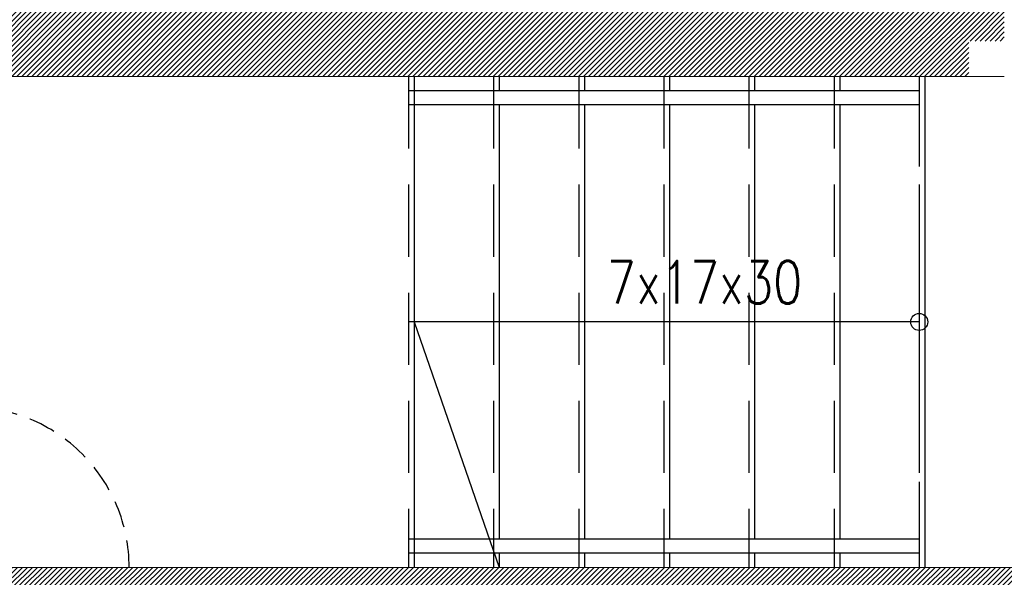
# Model space of a CAD drawing. Header units: inches. Extents: x 27484 to 71626, y -45113 to 39.
# Tile 110 of 256: x 34850 to 35197, y -32543 to -32346. Entities that reach past the tile are written whole.
import ezdxf

# ---------------------------------------------------------------- set-up
doc = ezdxf.new("R2010")
doc.units = ezdxf.units.IN
doc.header["$LTSCALE"] = 50
doc.header["$MEASUREMENT"] = 0
doc.linetypes.add('DASHED2', pattern=[9.525, 6.35, -3.175])
for name, color, linetype, lineweight in [('0-OPISY', 165, 'Continuous', 18), ('A-PRZERYW', 7, 'DASHED2', 18), ('A-SCIANY', 5, 'Continuous', 18), ('A-WID', 1, 'Continuous', 9), ('A-ść. istn.', 8, 'Continuous', 0)]:
    doc.layers.add(name, color=color, linetype=linetype, lineweight=lineweight)
doc.styles.add('TOM', font='simplex.shx', dxfattribs={"width": 0.8, "height": 50})
pattern_1 = [(45, (31560.1443, -34930.5661), (-0.88388348, 0.88388348), [])]

msp = doc.modelspace()

# ---------------------------------------------------------------- hatches: boundary and pattern name
at = {"layer": 'A-ść. istn.', "ltscale": 0.1}
h = msp.add_hatch(dxfattribs=at)
h.set_pattern_fill('ANSI31', color=256, scale=10)
h.set_pattern_definition(pattern_1)
h.paths.add_polyline_path([(35184.98246, -31962.06607), (35172.48246, -31962.06607), (35172.48246, -32106.06607), (34951.48246, -32106.06607), (34951.48246, -32118.06607), (35172.48246, -32118.06607), (35172.48246, -32145.06607), (35184.98246, -32145.06607)])
h.paths.add_polyline_path([(35197.48246, -31962.06607), (35184.98246, -31962.06607), (35184.98246, -32145.06607), (35197.48246, -32145.06607)])
h.paths.add_polyline_path([(35197.48246, -32170.06607), (35184.98246, -32170.06607), (35184.98246, -32353.56607), (35197.48246, -32353.56607)])
h.paths.add_polyline_path([(35184.98246, -32170.06607), (35172.48246, -32170.06607), (35172.48246, -32341.06607), (34797.48246, -32341.06607), (34797.48246, -32305.06607), (34785.48246, -32305.06607), (34785.48246, -32353.56607), (35184.98246, -32353.56607)])
h.paths.add_polyline_path([(35184.98246, -32353.56607), (34785.48246, -32353.56607), (34785.48246, -32366.06607), (35184.98246, -32366.06607)])
h = msp.add_hatch(dxfattribs=at)
h.set_pattern_fill('ANSI31', color=256, scale=10)
h.set_pattern_definition(pattern_1)
h.paths.add_polyline_path([(34837.48246, -32539.06607), (34837.48246, -32546.06607), (34872.48246, -32546.06607), (35411.15884, -32546.06607), (35411.15884, -32539.06607)])
h.paths.add_polyline_path([(35411.15884, -32539.06607), (35411.15884, -32546.06607), (35509.98246, -32546.06607), (35509.98246, -32539.06607)])
h.paths.add_polyline_path([(35509.98246, -32546.06607), (35517.48246, -32546.06607), (35517.48246, -32539.06607), (35509.98246, -32539.06607)])
h.paths.add_polyline_path([(35802.48246, -32546.06607), (35802.48246, -32539.06607), (35677.48246, -32539.06607), (35677.48246, -32546.06607), (35712.48246, -32546.06607)])

# ---------------------------------------------------------------- linework, layer by layer
at = {"layer": 'A-PRZERYW', "color": 2, "lineweight": -3, "ltscale": 0.1}
msp.add_line((35167.48246, -32366.06607), (35167.48246, -32539.06607), dxfattribs=at)
at = {"layer": 'A-PRZERYW', "lineweight": -3, "ltscale": 0.03}
msp.add_arc((34832.48246, -32539.06607), 56.56808, 359.9999999, 90, dxfattribs=at)
at = {"layer": 'A-SCIANY', "ltscale": 3}
msp.add_line((34837.48246, -32539.06607), (35517.48246, -32539.06607), dxfattribs=at)
msp.add_lwpolyline([(35197.48246, -32366.06607), (34785.48246, -32366.06607), (34785.48246, -32366.06607)], dxfattribs=at)
at = {"layer": 'A-WID', "linetype": 'DASHED2', "lineweight": -2, "ltscale": 0.08}
for p, q in [((34987.48246, -32366.06607), (34987.48246, -32539.06607)), ((35017.48246, -32366.06607), (35017.48246, -32539.06607)), ((35047.48246, -32366.06607), (35047.48246, -32539.06607)), ((35077.48246, -32366.06607), (35077.48246, -32539.06607)), ((35107.48246, -32366.06607), (35107.48246, -32539.06607)), ((35137.48246, -32366.06607), (35137.48246, -32539.06607)), ((35167.48246, -32366.06607), (35167.48246, -32539.06607))]:
    msp.add_line(p, q, dxfattribs=at)
at = {"layer": 'A-WID', "lineweight": -2}
for p, q in [((34989.48246, -32366.06607), (34989.48246, -32539.06607)), ((35019.48246, -32366.06607), (35019.48246, -32371.06607)), ((35049.48246, -32366.06607), (35049.48246, -32371.06607)), ((35079.48246, -32366.06607), (35079.48246, -32371.06607)), ((35109.48246, -32366.06607), (35109.48246, -32371.06607)), ((35139.48246, -32366.06607), (35139.48246, -32371.06607)), ((35169.48246, -32366.06607), (35169.48246, -32539.06607)), ((35019.48246, -32376.06607), (35019.48246, -32529.06607)), ((35049.48246, -32376.06607), (35049.48246, -32529.06607)), ((35079.48246, -32376.06607), (35079.48246, -32529.06607)), ((35109.48246, -32376.06607), (35109.48246, -32529.06607)), ((35139.48246, -32376.06607), (35139.48246, -32529.06607)), ((35167.48246, -32452.56607), (34987.48246, -32452.56607)), ((34989.48246, -32452.56607), (35019.48246, -32539.06607)), ((35019.48246, -32534.06607), (35019.48246, -32539.06607)), ((35049.48246, -32534.06607), (35049.48246, -32539.06607)), ((35079.48246, -32534.06607), (35079.48246, -32539.06607)), ((35109.48246, -32534.06607), (35109.48246, -32539.06607)), ((35139.48246, -32534.06607), (35139.48246, -32539.06607))]:
    msp.add_line(p, q, dxfattribs=at)
for points in [[(35167.48246, -32371.06607), (34987.48246, -32371.06607)], [(35167.48246, -32376.06607), (34987.48246, -32376.06607)], [(35167.48246, -32529.06607), (34987.48246, -32529.06607)], [(35167.48246, -32534.06607), (34987.48246, -32534.06607)]]:
    msp.add_lwpolyline(points, dxfattribs=at)
msp.add_circle((35167.48246, -32452.56607), 3, dxfattribs=at)

# ---------------------------------------------------------------- texts
at = {"layer": '0-OPISY', "color": 2, "insert": (35057.39079, -32431.1132), "char_height": 15, "width": 175.0427759, "attachment_point": 1, "rotation": 0.0285131, "style": 'TOM'}
msp.add_mtext('7x17x30', dxfattribs=at)

doc.saveas('drawing.dxf')
